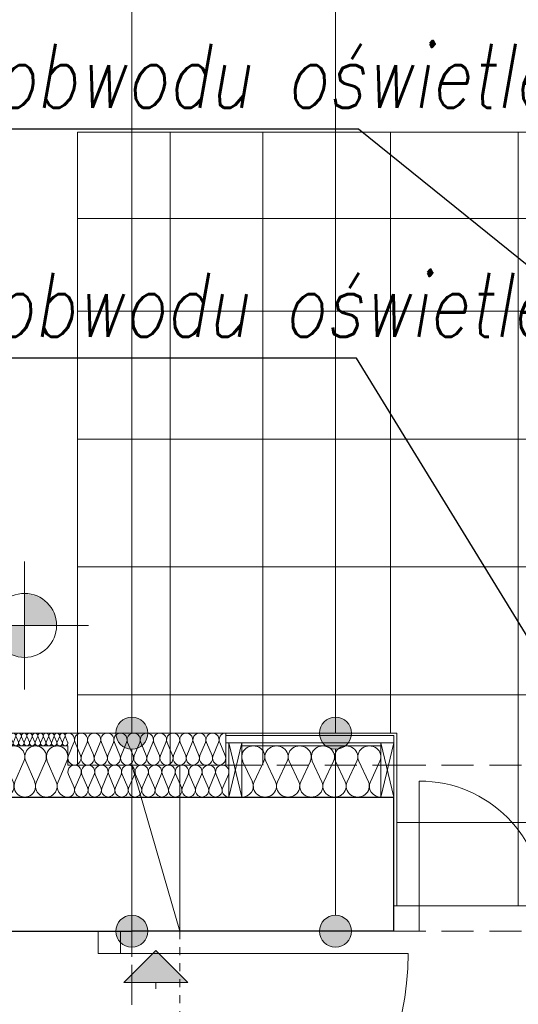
# Model space of a CAD drawing. Extents: x -558982 to 5119495, y -5290134 to 121759.
# Tile 243 of 256: x -429099 to -427538, y -7069 to -3988. Entities that reach past the tile are written whole.
import ezdxf
from ezdxf import colors
from ezdxf.entities.mleader import LeaderData, LeaderLine
from ezdxf.math import Vec2, Vec3

# ---------------------------------------------------------------- set-up
doc = ezdxf.new("R2010")
doc.units = 0
doc.header["$MEASUREMENT"] = 0
doc.linetypes.add('Hidden Line', pattern=[50, 25, -25])
doc.linetypes.add('Krawędzie ukryte', pattern=[150, 100, -50])
for name, color, linetype, lineweight in [('$ IE_OPISY', 7, 'Continuous', 25), ('Arch drzwi_Nr_Pióra__10', 252, 'Continuous', 18), ('Arch ocieplenie_Nr_Pióra__44', 252, 'Continuous', 13), ('Arch ocieplenie_Nr_Pióra__9', 252, 'Continuous', 13), ('Arch opisy_Nr_Pióra__21', 252, 'Continuous', 9), ('Arch wykończenie_Nr_Pióra__3', 252, 'Continuous', 18), ('Arch wykończenie_Nr_Pióra__81', 252, 'Continuous', 9), ('Arch wykończenie_Nr_Pióra__9', 252, 'Continuous', 13), ('Inwent Izolacje_Nr_Pióra__2', 252, 'Continuous', 13), ('INWENT RZĘDNE_Nr_Pióra__21', 252, 'Continuous', 9), ('INWENT. OKNA_Nr_Pióra__5', 252, 'Continuous', 13), ('INWENT.ŚCIANY_Nr_Pióra__1', 252, 'Continuous', 25), ('INWENT.ŚCIANY_Nr_Pióra__2', 252, 'Continuous', 13), ('INWENT.ŚCIANY_Nr_Pióra__21', 252, 'Continuous', 9), ('Istniejące kominy_Nr_Pióra__21', 252, 'Continuous', 9), ('Istniejące schody_Nr_Pióra__5', 252, 'Continuous', 13), ('Istniejące stropy_Nr_Pióra__5', 252, 'Continuous', 13)]:
    doc.layers.add(name, color=color, linetype=linetype, lineweight=lineweight)
for name, color, linetype in [('Arch ocieplenie', 252, 'Continuous'), ('Arch opisy', 252, 'Continuous'), ('Inwent Izolacje', 252, 'Continuous'), ('INWENT RZĘDNE', 252, 'Continuous'), ('Istniejące kominy', 252, 'Continuous')]:
    doc.layers.add(name, color=color, linetype=linetype)
doc.styles.add('GENERATED_STYLE_2', font='ARIALN.TTF')
doc.styles.add('ROMANS', font='romans.shx', dxfattribs={"width": 0.85})

# ---------------------------------------------------------------- blocks, each defined once
blk = doc.blocks.new('Izolacja cieplna 14_21', base_point=(-419904.9, 37292.6))
at = {"layer": 'Arch ocieplenie_Nr_Pióra__9', "linetype": 'Continuous'}
for p, q in [((-420977.1, 37280.7), (-420984.2, 37264.5)), ((-420968.5, 37264.5), (-420975.7, 37280.7)), ((-420960, 37280.7), (-420967.1, 37264.5)), ((-420951.4, 37264.5), (-420958.5, 37280.7)), ((-420942.8, 37280.7), (-420949.9, 37264.5)), ((-420934.2, 37264.5), (-420941.4, 37280.7)), ((-420925.7, 37280.7), (-420932.8, 37264.5)), ((-420917.1, 37264.5), (-420924.2, 37280.7)), ((-420908.5, 37280.7), (-420915.7, 37264.5)), ((-420900, 37264.5), (-420907.1, 37280.7)), ((-420891.4, 37280.7), (-420898.5, 37264.5)), ((-420882.8, 37264.5), (-420889.9, 37280.7)), ((-420874.2, 37280.7), (-420881.4, 37264.5)), ((-420865.7, 37264.5), (-420872.8, 37280.7)), ((-420857.1, 37280.7), (-420864.2, 37264.5)), ((-420848.5, 37264.5), (-420855.7, 37280.7)), ((-420840, 37280.7), (-420847.1, 37264.5)), ((-420831.4, 37264.5), (-420838.5, 37280.7)), ((-420822.8, 37280.7), (-420829.9, 37264.5)), ((-420814.2, 37264.5), (-420821.4, 37280.7)), ((-420805.7, 37280.7), (-420812.8, 37264.5)), ((-420797.1, 37264.5), (-420804.2, 37280.7)), ((-420788.5, 37280.7), (-420795.7, 37264.5)), ((-420780, 37264.5), (-420787.1, 37280.7)), ((-420771.4, 37280.7), (-420778.5, 37264.5)), ((-420762.8, 37264.5), (-420769.9, 37280.7)), ((-420754.2, 37280.7), (-420761.4, 37264.5)), ((-420745.7, 37264.5), (-420752.8, 37280.7)), ((-420737.1, 37280.7), (-420744.2, 37264.5)), ((-420728.5, 37264.5), (-420735.7, 37280.7)), ((-420720, 37280.7), (-420727.1, 37264.5)), ((-420711.4, 37264.5), (-420718.5, 37280.7)), ((-420702.8, 37280.7), (-420709.9, 37264.5)), ((-420694.2, 37264.5), (-420701.4, 37280.7)), ((-420685.7, 37280.7), (-420692.8, 37264.5)), ((-420677.1, 37264.5), (-420684.2, 37280.7)), ((-420668.5, 37280.7), (-420675.7, 37264.5)), ((-420660, 37264.5), (-420667.1, 37280.7)), ((-420651.4, 37280.7), (-420658.5, 37264.5)), ((-420642.8, 37264.5), (-420649.9, 37280.7)), ((-420634.2, 37280.7), (-420641.4, 37264.5)), ((-420625.7, 37264.5), (-420632.8, 37280.7)), ((-420617.1, 37280.7), (-420624.2, 37264.5)), ((-420608.5, 37264.5), (-420615.7, 37280.7)), ((-420600, 37280.7), (-420607.1, 37264.5)), ((-420591.4, 37264.5), (-420598.5, 37280.7)), ((-420582.8, 37280.7), (-420589.9, 37264.5)), ((-420574.2, 37264.5), (-420581.4, 37280.7)), ((-420565.7, 37280.7), (-420572.8, 37264.5)), ((-420557.1, 37264.5), (-420564.2, 37280.7)), ((-420548.5, 37280.7), (-420555.7, 37264.5)), ((-420540, 37264.5), (-420547.1, 37280.7)), ((-420531.4, 37280.7), (-420538.5, 37264.5)), ((-420522.8, 37264.5), (-420529.9, 37280.7)), ((-420514.2, 37280.7), (-420521.4, 37264.5)), ((-420505.7, 37264.5), (-420512.8, 37280.7)), ((-420497.1, 37280.7), (-420504.2, 37264.5)), ((-420488.5, 37264.5), (-420495.7, 37280.7)), ((-420480, 37280.7), (-420487.1, 37264.5)), ((-420471.4, 37264.5), (-420478.5, 37280.7)), ((-420462.8, 37280.7), (-420469.9, 37264.5)), ((-420454.2, 37264.5), (-420461.4, 37280.7)), ((-420445.7, 37280.7), (-420452.8, 37264.5)), ((-420437.1, 37264.5), (-420444.2, 37280.7)), ((-420428.5, 37280.7), (-420435.7, 37264.5)), ((-420420, 37264.5), (-420427.1, 37280.7)), ((-420411.4, 37280.7), (-420418.5, 37264.5)), ((-420402.8, 37264.5), (-420409.9, 37280.7)), ((-420394.2, 37280.7), (-420401.4, 37264.5)), ((-420385.7, 37264.5), (-420392.8, 37280.7)), ((-420377.1, 37280.7), (-420384.2, 37264.5)), ((-420368.5, 37264.5), (-420375.7, 37280.7)), ((-420360, 37280.7), (-420367.1, 37264.5)), ((-420351.4, 37264.5), (-420358.5, 37280.7)), ((-420342.8, 37280.7), (-420349.9, 37264.5)), ((-420334.2, 37264.5), (-420341.4, 37280.7)), ((-420325.7, 37280.7), (-420332.8, 37264.5)), ((-420317.1, 37264.5), (-420324.2, 37280.7)), ((-420308.5, 37280.7), (-420315.7, 37264.5)), ((-420300, 37264.5), (-420307.1, 37280.7)), ((-420291.4, 37280.7), (-420298.5, 37264.5)), ((-420282.8, 37264.5), (-420289.9, 37280.7)), ((-420274.2, 37280.7), (-420281.4, 37264.5)), ((-420265.7, 37264.5), (-420272.8, 37280.7)), ((-420257.1, 37280.7), (-420264.2, 37264.5)), ((-420248.5, 37264.5), (-420255.7, 37280.7)), ((-420240, 37280.7), (-420247.1, 37264.5)), ((-420231.4, 37264.5), (-420238.5, 37280.7)), ((-420222.8, 37280.7), (-420229.9, 37264.5)), ((-420214.2, 37264.5), (-420221.4, 37280.7)), ((-420205.7, 37280.7), (-420212.8, 37264.5)), ((-420197.1, 37264.5), (-420204.2, 37280.7)), ((-420188.5, 37280.7), (-420195.7, 37264.5)), ((-420180, 37264.5), (-420187.1, 37280.7)), ((-420171.4, 37280.7), (-420178.5, 37264.5)), ((-420162.8, 37264.5), (-420169.9, 37280.7)), ((-420154.2, 37280.7), (-420161.4, 37264.5)), ((-420145.7, 37264.5), (-420152.8, 37280.7)), ((-420137.1, 37280.7), (-420144.2, 37264.5)), ((-420128.5, 37264.5), (-420135.7, 37280.7)), ((-420120, 37280.7), (-420127.1, 37264.5)), ((-420111.4, 37264.5), (-420118.5, 37280.7)), ((-420102.8, 37280.7), (-420109.9, 37264.5)), ((-420094.2, 37264.5), (-420101.4, 37280.7)), ((-420085.7, 37280.7), (-420092.8, 37264.5)), ((-420077.1, 37264.5), (-420084.2, 37280.7)), ((-420068.5, 37280.7), (-420075.7, 37264.5)), ((-420060, 37264.5), (-420067.1, 37280.7)), ((-420051.4, 37280.7), (-420058.5, 37264.5)), ((-420042.8, 37264.5), (-420049.9, 37280.7)), ((-420034.2, 37280.7), (-420041.4, 37264.5)), ((-420025.7, 37264.5), (-420032.8, 37280.7)), ((-420017.1, 37280.7), (-420024.2, 37264.5)), ((-420008.5, 37264.5), (-420015.7, 37280.7)), ((-420000, 37280.7), (-420007.1, 37264.5)), ((-419991.4, 37264.5), (-419998.5, 37280.7)), ((-419982.8, 37280.7), (-419989.9, 37264.5)), ((-419974.2, 37264.5), (-419981.4, 37280.7)), ((-419965.7, 37280.7), (-419972.8, 37264.5)), ((-419957.1, 37264.5), (-419964.2, 37280.7)), ((-419948.5, 37280.7), (-419955.7, 37264.5)), ((-419940, 37264.5), (-419947.1, 37280.7)), ((-419931.4, 37280.7), (-419938.5, 37264.5)), ((-419922.8, 37264.5), (-419929.9, 37280.7)), ((-419914.2, 37280.7), (-419921.4, 37264.5)), ((-419905.7, 37264.5), (-419912.8, 37280.7))]:
    blk.add_line(p, q, dxfattribs=at)
for centre, start_param, end_param in [((-420984.9, 37284.1), 2.7288, 4.712389), ((-420967.8, 37284.1), 2.7288, 6.695979), ((-420950.7, 37284.1), 2.7288, 6.695979), ((-420933.5, 37284.1), 2.7288, 6.695979), ((-420916.4, 37284.1), 2.7288, 6.695979), ((-420899.2, 37284.1), 2.7288, 6.695979), ((-420882.1, 37284.1), 2.7288, 6.695979), ((-420864.9, 37284.1), 2.7288, 6.695979), ((-420847.8, 37284.1), 2.7288, 6.695979), ((-420830.7, 37284.1), 2.7288, 6.695979), ((-420813.5, 37284.1), 2.7288, 6.695979), ((-420796.4, 37284.1), 2.7288, 6.695979), ((-420779.2, 37284.1), 2.7288, 6.695979), ((-420762.1, 37284.1), 2.7288, 6.695979), ((-420744.9, 37284.1), 2.7288, 6.695979), ((-420727.8, 37284.1), 2.7288, 6.695979), ((-420710.7, 37284.1), 2.7288, 6.695979), ((-420693.5, 37284.1), 2.7288, 6.695979), ((-420676.4, 37284.1), 2.7288, 6.695979), ((-420659.2, 37284.1), 2.7288, 6.695979), ((-420642.1, 37284.1), 2.7288, 6.695979), ((-420624.9, 37284.1), 2.7288, 6.695979), ((-420607.8, 37284.1), 2.7288, 6.695979), ((-420590.7, 37284.1), 2.7288, 6.695979), ((-420573.5, 37284.1), 2.7288, 6.695979), ((-420556.4, 37284.1), 2.7288, 6.695979), ((-420539.2, 37284.1), 2.7288, 6.695979), ((-420522.1, 37284.1), 2.7288, 6.695979), ((-420504.9, 37284.1), 2.7288, 6.695979), ((-420487.8, 37284.1), 2.7288, 6.695979), ((-420470.7, 37284.1), 2.7288, 6.695979), ((-420453.5, 37284.1), 2.7288, 6.695979), ((-420436.4, 37284.1), 2.7288, 6.695979), ((-420419.2, 37284.1), 2.7288, 6.695979), ((-420402.1, 37284.1), 2.7288, 6.695979), ((-420384.9, 37284.1), 2.7288, 6.695979), ((-420367.8, 37284.1), 2.7288, 6.695979), ((-420350.7, 37284.1), 2.7288, 6.695979), ((-420333.5, 37284.1), 2.7288, 6.695979), ((-420316.4, 37284.1), 2.7288, 6.695979), ((-420299.2, 37284.1), 2.7288, 6.695979), ((-420282.1, 37284.1), 2.7288, 6.695979), ((-420264.9, 37284.1), 2.7288, 6.695979), ((-420247.8, 37284.1), 2.7288, 6.695979), ((-420230.7, 37284.1), 2.7288, 6.695979), ((-420213.5, 37284.1), 2.7288, 6.695979), ((-420196.4, 37284.1), 2.7288, 6.695979), ((-420179.2, 37284.1), 2.7288, 6.695979), ((-420162.1, 37284.1), 2.7288, 6.695979), ((-420144.9, 37284.1), 2.7288, 6.695979), ((-420127.8, 37284.1), 2.7288, 6.695979), ((-420110.7, 37284.1), 2.7288, 6.695979), ((-420093.5, 37284.1), 2.7288, 6.695979), ((-420076.4, 37284.1), 2.7288, 6.695979), ((-420059.2, 37284.1), 2.7288, 6.695979), ((-420042.1, 37284.1), 2.7288, 6.695979), ((-420024.9, 37284.1), 2.7288, 6.695979), ((-420007.8, 37284.1), 2.7288, 6.695979), ((-419990.7, 37284.1), 2.7288, 6.695979), ((-419973.5, 37284.1), 2.7288, 6.695979), ((-419956.4, 37284.1), 2.7288, 6.695979), ((-419939.2, 37284.1), 2.7288, 6.695979), ((-419922.1, 37284.1), 2.7288, 6.695979), ((-419904.9, 37284.1), 4.712389, 6.695979), ((-420976.4, 37261.1), 5.870392, 9.837571), ((-420959.2, 37261.1), 5.870392, 9.837571), ((-420942.1, 37261.1), 5.870392, 9.837571), ((-420924.9, 37261.1), 5.870392, 9.837571), ((-420907.8, 37261.1), 5.870392, 9.837571), ((-420890.7, 37261.1), 5.870392, 9.837571), ((-420873.5, 37261.1), 5.870392, 9.837571), ((-420856.4, 37261.1), 5.870392, 9.837571), ((-420839.2, 37261.1), 5.870392, 9.837571), ((-420822.1, 37261.1), 5.870392, 9.837571), ((-420804.9, 37261.1), 5.870392, 9.837571), ((-420787.8, 37261.1), 5.870392, 9.837571), ((-420770.7, 37261.1), 5.870392, 9.837571), ((-420753.5, 37261.1), 5.870392, 9.837571), ((-420736.4, 37261.1), 5.870392, 9.837571), ((-420719.2, 37261.1), 5.870392, 9.837571), ((-420702.1, 37261.1), 5.870392, 9.837571), ((-420684.9, 37261.1), 5.870392, 9.837571), ((-420667.8, 37261.1), 5.870392, 9.837571), ((-420650.7, 37261.1), 5.870392, 9.837571), ((-420633.5, 37261.1), 5.870392, 9.837571), ((-420616.4, 37261.1), 5.870392, 9.837571), ((-420599.2, 37261.1), 5.870392, 9.837571), ((-420582.1, 37261.1), 5.870392, 9.837571), ((-420564.9, 37261.1), 5.870392, 9.837571), ((-420547.8, 37261.1), 5.870392, 9.837571), ((-420530.7, 37261.1), 5.870392, 9.837571), ((-420513.5, 37261.1), 5.870392, 9.837571), ((-420496.4, 37261.1), 5.870392, 9.837571), ((-420479.2, 37261.1), 5.870392, 9.837571), ((-420462.1, 37261.1), 5.870392, 9.837571), ((-420444.9, 37261.1), 5.870392, 9.837571), ((-420427.8, 37261.1), 5.870392, 9.837571), ((-420410.7, 37261.1), 5.870392, 9.837571), ((-420393.5, 37261.1), 5.870392, 9.837571), ((-420376.4, 37261.1), 5.870392, 9.837571), ((-420359.2, 37261.1), 5.870392, 9.837571), ((-420342.1, 37261.1), 5.870392, 9.837571), ((-420324.9, 37261.1), 5.870392, 9.837571), ((-420307.8, 37261.1), 5.870392, 9.837571), ((-420290.7, 37261.1), 5.870392, 9.837571), ((-420273.5, 37261.1), 5.870392, 9.837571), ((-420256.4, 37261.1), 5.870392, 9.837571), ((-420239.2, 37261.1), 5.870392, 9.837571), ((-420222.1, 37261.1), 5.870392, 9.837571), ((-420204.9, 37261.1), 5.870392, 9.837571), ((-420187.8, 37261.1), 5.870392, 9.837571), ((-420170.7, 37261.1), 5.870392, 9.837571), ((-420153.5, 37261.1), 5.870392, 9.837571), ((-420136.4, 37261.1), 5.870392, 9.837571), ((-420119.2, 37261.1), 5.870392, 9.837571), ((-420102.1, 37261.1), 5.870392, 9.837571), ((-420084.9, 37261.1), 5.870392, 9.837571), ((-420067.8, 37261.1), 5.870392, 9.837571), ((-420050.7, 37261.1), 5.870392, 9.837571), ((-420033.5, 37261.1), 5.870392, 9.837571), ((-420016.4, 37261.1), 5.870392, 9.837571), ((-419999.2, 37261.1), 5.870392, 9.837571), ((-419982.1, 37261.1), 5.870392, 9.837571), ((-419964.9, 37261.1), 5.870392, 9.837571), ((-419947.8, 37261.1), 5.870392, 9.837571), ((-419930.7, 37261.1), 5.870392, 9.837571), ((-419913.5, 37261.1), 5.870392, 9.837571)]:
    blk.add_ellipse(centre, major_axis=(-8.57, 0), ratio=0.992498, start_param=start_param, end_param=end_param, dxfattribs=at)
blk = doc.blocks.new('Izolacja cieplna 14_29', base_point=(-419410.9, 37292.6))
at = {"layer": 'Arch ocieplenie_Nr_Pióra__9', "linetype": 'Continuous'}
for p, q in [((-419886.1, 37262.8), (-419903.2, 37222.4)), ((-419865.5, 37222.4), (-419882.6, 37262.8)), ((-419844.9, 37262.8), (-419862, 37222.4)), ((-419824.3, 37222.4), (-419841.5, 37262.8)), ((-419803.8, 37262.8), (-419820.9, 37222.4)), ((-419783.2, 37222.4), (-419800.3, 37262.8)), ((-419762.6, 37262.8), (-419779.7, 37222.4)), ((-419742, 37222.4), (-419759.1, 37262.8)), ((-419721.4, 37262.8), (-419738.5, 37222.4)), ((-419700.8, 37222.4), (-419718, 37262.8)), ((-419680.2, 37262.8), (-419697.4, 37222.4)), ((-419659.7, 37222.4), (-419676.8, 37262.8)), ((-419639.1, 37262.8), (-419656.2, 37222.4)), ((-419618.5, 37222.4), (-419635.6, 37262.8)), ((-419597.9, 37262.8), (-419615, 37222.4)), ((-419577.3, 37222.4), (-419594.5, 37262.8)), ((-419556.7, 37262.8), (-419573.9, 37222.4)), ((-419536.2, 37222.4), (-419553.3, 37262.8)), ((-419515.6, 37262.8), (-419532.7, 37222.4)), ((-419495, 37222.4), (-419512.1, 37262.8)), ((-419474.4, 37262.8), (-419491.5, 37222.4)), ((-419453.8, 37222.4), (-419471, 37262.8)), ((-419433.2, 37262.8), (-419450.4, 37222.4)), ((-419412.7, 37222.4), (-419429.8, 37262.8))]:
    blk.add_line(p, q, dxfattribs=at)
for centre, start_param, end_param in [((-419904.9, 37271.3), 1.158004, 3.141593), ((-419863.8, 37271.3), 1.158004, 5.125183), ((-419822.6, 37271.3), 1.158004, 5.125183), ((-419781.4, 37271.3), 1.158004, 5.125183), ((-419740.3, 37271.3), 1.158004, 5.125183), ((-419699.1, 37271.3), 1.158004, 5.125183), ((-419657.9, 37271.3), 1.158004, 5.125183), ((-419616.8, 37271.3), 1.158004, 5.125183), ((-419575.6, 37271.3), 1.158004, 5.125183), ((-419534.4, 37271.3), 1.158004, 5.125183), ((-419493.3, 37271.3), 1.158004, 5.125183), ((-419452.1, 37271.3), 1.158004, 5.125183), ((-419410.9, 37271.3), 3.141593, 5.125182), ((-419884.4, 37213.9), 4.299595, 8.266775), ((-419843.2, 37213.9), 4.299595, 8.266775), ((-419802, 37213.9), 4.299595, 8.266775), ((-419760.9, 37213.9), 4.299595, 8.266775), ((-419719.7, 37213.9), 4.299595, 8.266775), ((-419678.5, 37213.9), 4.299595, 8.266775), ((-419637.4, 37213.9), 4.299595, 8.266775), ((-419596.2, 37213.9), 4.299595, 8.266775), ((-419555, 37213.9), 4.299595, 8.266775), ((-419513.8, 37213.9), 4.299595, 8.266775), ((-419472.7, 37213.9), 4.299595, 8.266775), ((-419431.5, 37213.9), 4.299595, 8.266775)]:
    blk.add_ellipse(centre, major_axis=(0, -21.3), ratio=0.967855, start_param=start_param, end_param=end_param, dxfattribs=at)
blk = doc.blocks.new('Izolacja cieplna 14_30', base_point=(-419360.9, 37092.6))
at = {"layer": 'Arch ocieplenie_Nr_Pióra__44', "linetype": 'Continuous'}
for p, q in [((-419357.9, 37204.9), (-419327.6, 37140.3)), ((-419321.5, 37140.3), (-419291.3, 37204.9)), ((-419285.2, 37204.9), (-419255, 37140.3)), ((-419248.9, 37140.3), (-419218.7, 37204.9)), ((-419212.5, 37204.9), (-419182.3, 37140.3)), ((-419176.2, 37140.3), (-419146, 37204.9)), ((-419139.9, 37204.9), (-419109.7, 37140.3)), ((-419103.6, 37140.3), (-419073.3, 37204.9)), ((-419067.2, 37204.9), (-419037, 37140.3)), ((-419030.9, 37140.3), (-419000.7, 37204.9)), ((-418994.6, 37204.9), (-418964.3, 37140.3)), ((-418958.2, 37140.3), (-418928, 37204.9))]:
    blk.add_line(p, q, dxfattribs=at)
for centre, start_param, end_param in [((-419324.6, 37218.6), 5.870392, 9.837571), ((-419251.9, 37218.6), 5.870392, 9.837571), ((-419179.3, 37218.6), 5.870392, 9.837571), ((-419106.6, 37218.6), 5.870392, 9.837571), ((-419033.9, 37218.6), 5.870392, 9.837571), ((-418961.3, 37218.6), 5.870392, 9.837571), ((-419360.9, 37126.6), 4.712389, 6.695979), ((-419288.3, 37126.6), 2.7288, 6.695979), ((-419215.6, 37126.6), 2.7288, 6.695979), ((-419142.9, 37126.6), 2.7288, 6.695979), ((-419070.3, 37126.6), 2.7288, 6.695979), ((-418997.6, 37126.6), 2.7288, 6.695979), ((-418924.9, 37126.6), 2.7288, 4.712389)]:
    blk.add_ellipse(centre, major_axis=(36.3, 0), ratio=0.936614, start_param=start_param, end_param=end_param, dxfattribs=at)
blk = doc.blocks.new('Izolacja cieplna 14_272', base_point=(-420984.9, 37092.6))
at = {"layer": 'Inwent Izolacje_Nr_Pióra__2', "linetype": 'Continuous'}
for p, q in [((-420982.1, 37204.9), (-420954, 37140.3)), ((-420948.4, 37140.3), (-420920.3, 37204.9)), ((-420914.6, 37204.9), (-420886.5, 37140.3)), ((-420880.9, 37140.3), (-420852.8, 37204.9)), ((-420847.1, 37204.9), (-420819, 37140.3)), ((-420813.4, 37140.3), (-420785.3, 37204.9)), ((-420779.6, 37204.9), (-420751.5, 37140.3)), ((-420745.9, 37140.3), (-420717.8, 37204.9)), ((-420712.1, 37204.9), (-420684, 37140.3)), ((-420678.4, 37140.3), (-420650.3, 37204.9)), ((-420644.6, 37204.9), (-420616.5, 37140.3)), ((-420610.9, 37140.3), (-420582.8, 37204.9)), ((-420577.1, 37204.9), (-420549, 37140.3)), ((-420543.4, 37140.3), (-420515.3, 37204.9)), ((-420509.6, 37204.9), (-420481.5, 37140.3)), ((-420475.9, 37140.3), (-420447.8, 37204.9)), ((-420442.1, 37204.9), (-420414, 37140.3)), ((-420408.4, 37140.3), (-420380.3, 37204.9)), ((-420374.6, 37204.9), (-420346.5, 37140.3)), ((-420340.9, 37140.3), (-420312.8, 37204.9)), ((-420307.1, 37204.9), (-420279, 37140.3)), ((-420273.4, 37140.3), (-420245.3, 37204.9)), ((-420239.6, 37204.9), (-420211.5, 37140.3)), ((-420205.9, 37140.3), (-420177.8, 37204.9)), ((-420172.1, 37204.9), (-420144, 37140.3)), ((-420138.4, 37140.3), (-420110.3, 37204.9)), ((-420104.6, 37204.9), (-420076.5, 37140.3)), ((-420070.9, 37140.3), (-420042.8, 37204.9)), ((-420037.1, 37204.9), (-420009, 37140.3)), ((-420003.4, 37140.3), (-419975.3, 37204.9)), ((-419969.6, 37204.9), (-419941.5, 37140.3)), ((-419935.9, 37140.3), (-419907.8, 37204.9))]:
    blk.add_line(p, q, dxfattribs=at)
for centre, start_param, end_param in [((-420951.2, 37218.6), 4.299595, 8.266775), ((-420883.7, 37218.6), 4.299595, 8.266775), ((-420816.2, 37218.6), 4.299595, 8.266775), ((-420748.7, 37218.6), 4.299595, 8.266775), ((-420681.2, 37218.6), 4.299595, 8.266775), ((-420613.7, 37218.6), 4.299595, 8.266775), ((-420546.2, 37218.6), 4.299595, 8.266775), ((-420478.7, 37218.6), 4.299595, 8.266775), ((-420411.2, 37218.6), 4.299595, 8.266775), ((-420343.7, 37218.6), 4.299595, 8.266775), ((-420276.2, 37218.6), 4.299595, 8.266775), ((-420208.7, 37218.6), 4.299595, 8.266775), ((-420141.2, 37218.6), 4.299595, 8.266775), ((-420073.7, 37218.6), 4.299595, 8.266775), ((-420006.2, 37218.6), 4.299595, 8.266775), ((-419938.7, 37218.6), 4.299595, 8.266775), ((-420984.9, 37126.6), 3.141593, 5.125182), ((-420917.4, 37126.6), 1.158004, 5.125183), ((-420849.9, 37126.6), 1.158004, 5.125183), ((-420782.4, 37126.6), 1.158004, 5.125183), ((-420714.9, 37126.6), 1.158004, 5.125183), ((-420647.4, 37126.6), 1.158004, 5.125183), ((-420579.9, 37126.6), 1.158004, 5.125183), ((-420512.4, 37126.6), 1.158004, 5.125183), ((-420444.9, 37126.6), 1.158004, 5.125183), ((-420377.4, 37126.6), 1.158004, 5.125183), ((-420309.9, 37126.6), 1.158004, 5.125183), ((-420242.4, 37126.6), 1.158004, 5.125183), ((-420174.9, 37126.6), 1.158004, 5.125183), ((-420107.4, 37126.6), 1.158004, 5.125183), ((-420039.9, 37126.6), 1.158004, 5.125183), ((-419972.4, 37126.6), 1.158004, 5.125183), ((-419904.9, 37126.6), 1.158004, 3.141593)]:
    blk.add_ellipse(centre, major_axis=(0, 34), ratio=0.991816, start_param=start_param, end_param=end_param, dxfattribs=at)
blk = doc.blocks.new('Izolacja cieplna 14_281', base_point=(-419904.9, 37092.6))
at = {"layer": 'Inwent Izolacje_Nr_Pióra__2', "linetype": 'Continuous'}
for p, q in [((-419903.2, 37162.8), (-419885.7, 37122.4)), ((-419882.2, 37122.4), (-419864.7, 37162.8)), ((-419861.2, 37162.8), (-419843.7, 37122.4)), ((-419840.2, 37122.4), (-419822.7, 37162.8)), ((-419819.2, 37162.8), (-419801.7, 37122.4)), ((-419798.2, 37122.4), (-419780.7, 37162.8)), ((-419777.2, 37162.8), (-419759.7, 37122.4)), ((-419756.2, 37122.4), (-419738.7, 37162.8)), ((-419735.2, 37162.8), (-419717.7, 37122.4)), ((-419714.2, 37122.4), (-419696.7, 37162.8)), ((-419693.2, 37162.8), (-419675.7, 37122.4)), ((-419672.2, 37122.4), (-419654.7, 37162.8)), ((-419651.2, 37162.8), (-419633.7, 37122.4)), ((-419630.2, 37122.4), (-419612.7, 37162.8)), ((-419609.2, 37162.8), (-419591.7, 37122.4)), ((-419588.2, 37122.4), (-419570.7, 37162.8)), ((-419567.2, 37162.8), (-419549.7, 37122.4)), ((-419546.2, 37122.4), (-419528.7, 37162.8)), ((-419525.2, 37162.8), (-419507.7, 37122.4)), ((-419504.2, 37122.4), (-419486.7, 37162.8)), ((-419483.2, 37162.8), (-419465.7, 37122.4)), ((-419462.2, 37122.4), (-419444.7, 37162.8)), ((-419441.2, 37162.8), (-419423.7, 37122.4)), ((-419420.2, 37122.4), (-419402.7, 37162.8))]:
    blk.add_line(p, q, dxfattribs=at)
for centre, start_param, end_param in [((-419883.9, 37171.3), 4.299595, 8.266775), ((-419841.9, 37171.3), 4.299595, 8.266775), ((-419799.9, 37171.3), 4.299595, 8.266775), ((-419757.9, 37171.3), 4.299595, 8.266775), ((-419715.9, 37171.3), 4.299595, 8.266775), ((-419673.9, 37171.3), 4.299595, 8.266775), ((-419631.9, 37171.3), 4.299595, 8.266775), ((-419589.9, 37171.3), 4.299595, 8.266775), ((-419547.9, 37171.3), 4.299595, 8.266775), ((-419505.9, 37171.3), 4.299595, 8.266775), ((-419463.9, 37171.3), 4.299595, 8.266775), ((-419421.9, 37171.3), 4.299595, 8.266775), ((-419904.9, 37113.9), 3.141593, 5.125182), ((-419862.9, 37113.9), 1.158004, 5.125183), ((-419820.9, 37113.9), 1.158004, 5.125183), ((-419778.9, 37113.9), 1.158004, 5.125183), ((-419736.9, 37113.9), 1.158004, 5.125183), ((-419694.9, 37113.9), 1.158004, 5.125183), ((-419652.9, 37113.9), 1.158004, 5.125183), ((-419610.9, 37113.9), 1.158004, 5.125183), ((-419568.9, 37113.9), 1.158004, 5.125183), ((-419526.9, 37113.9), 1.158004, 5.125183), ((-419484.9, 37113.9), 1.158004, 5.125183), ((-419442.9, 37113.9), 1.158004, 5.125183), ((-419400.9, 37113.9), 1.158004, 3.141593)]:
    blk.add_ellipse(centre, major_axis=(0, 21.3), ratio=0.987446, start_param=start_param, end_param=end_param, dxfattribs=at)
blk = doc.blocks.new('Linia_4', base_point=(-419629.9, 36612.6))
at = {"layer": 'Istniejące kominy_Nr_Pióra__21', "linetype": 'Continuous'}
blk.add_hatch(color=256, dxfattribs=at).paths.add_polyline_path([(-419629.9, 36612.6), (-419529.9, 36512.6), (-419729.9, 36512.6)], flags=0)
for p, q in [((-419629.9, 36612.6), (-419729.9, 36512.6)), ((-419629.9, 36612.6), (-419529.9, 36512.6)), ((-419529.9, 36512.6), (-419729.9, 36512.6)), ((-419629.9, 36512.6), (-419629.9, 36492.6))]:
    blk.add_line(p, q, dxfattribs=at)
blk = doc.blocks.new('Koty wysokościowe_6', base_point=(-420040.4, 37629.4))
at = {"layer": 'INWENT RZĘDNE_Nr_Pióra__21', "linetype": 'Continuous'}
for points in [[(-420040.4, 37629.4), (-419940.4, 37629.4), (-419948, 37667.7), (-419969.7, 37700.1), (-420002.2, 37721.8), (-420040.4, 37729.4)], [(-420040.4, 37629.4), (-420140.4, 37629.4), (-420132.8, 37591.2), (-420111.1, 37558.7), (-420078.7, 37537), (-420040.4, 37529.4)]]:
    blk.add_hatch(color=256, dxfattribs=at).paths.add_polyline_path(points, flags=0)
for p, q in [((-420040.4, 37429.4), (-420040.4, 37829.4)), ((-420240.4, 37629.4), (-419840.4, 37629.4))]:
    blk.add_line(p, q, dxfattribs=at)
blk.add_circle((-420040.4, 37629.4), 100, dxfattribs=at)
at = {"layer": 'INWENT RZĘDNE_Nr_Pióra__21', "insert": (-420541.9, 37829.4), "char_height": 160, "attachment_point": 7, "style": 'GENERATED_STYLE_2'}
blk.add_mtext('{-0,57}', dxfattribs=at)
blk = doc.blocks.new('Linia_56', base_point=(-419067.4, 36672.6))
at = {"layer": 'Arch opisy_Nr_Pióra__21', "linetype": 'Continuous'}
for points in [[(-419017.4, 37292.6), (-419021.2, 37311.7), (-419032.1, 37328), (-419048.3, 37338.8), (-419067.4, 37342.6), (-419086.6, 37338.8), (-419102.8, 37328), (-419113.6, 37311.7), (-419117.4, 37292.6), (-419113.6, 37273.5), (-419102.8, 37257.3), (-419086.6, 37246.4), (-419067.4, 37242.6), (-419048.3, 37246.4), (-419032.1, 37257.3), (-419021.2, 37273.5)], [(-419017.4, 36672.6), (-419021.2, 36691.7), (-419032.1, 36708), (-419048.3, 36718.8), (-419067.4, 36722.6), (-419086.6, 36718.8), (-419102.8, 36708), (-419113.6, 36691.7), (-419117.4, 36672.6), (-419113.6, 36653.5), (-419102.8, 36637.3), (-419086.6, 36626.4), (-419067.4, 36622.6), (-419048.3, 36626.4), (-419032.1, 36637.3), (-419021.2, 36653.5)]]:
    blk.add_hatch(color=256, dxfattribs=at).paths.add_polyline_path(points, flags=0)
blk.add_line((-419067.4, 36722.6), (-419067.4, 37242.6), dxfattribs=at)
for centre in [(-419067.4, 37292.6), (-419067.4, 36672.6)]:
    blk.add_circle(centre, 50, dxfattribs=at)
blk = doc.blocks.new('Linia_57', base_point=(-419067.4, 37292.6))
at = {"layer": 'Arch opisy_Nr_Pióra__21', "linetype": 'Continuous'}
blk.add_line((-419067.4, 37292.6), (-419067.4, 39802.4), dxfattribs=at)
blk = doc.blocks.new('Linia_66', base_point=(-419704.9, 36672.6))
at = {"layer": 'Arch opisy_Nr_Pióra__21', "linetype": 'Continuous'}
for points in [[(-419654.9, 37292.6), (-419658.8, 37311.7), (-419669.6, 37328), (-419685.8, 37338.8), (-419704.9, 37342.6), (-419724.1, 37338.8), (-419740.3, 37328), (-419751.1, 37311.7), (-419754.9, 37292.6), (-419751.1, 37273.5), (-419740.3, 37257.3), (-419724.1, 37246.4), (-419704.9, 37242.6), (-419685.8, 37246.4), (-419669.6, 37257.3), (-419658.8, 37273.5)], [(-419654.9, 36672.6), (-419658.8, 36691.7), (-419669.6, 36708), (-419685.8, 36718.8), (-419704.9, 36722.6), (-419724.1, 36718.8), (-419740.3, 36708), (-419751.1, 36691.7), (-419754.9, 36672.6), (-419751.1, 36653.5), (-419740.3, 36637.3), (-419724.1, 36626.4), (-419704.9, 36622.6), (-419685.8, 36626.4), (-419669.6, 36637.3), (-419658.8, 36653.5)]]:
    blk.add_hatch(color=256, dxfattribs=at).paths.add_polyline_path(points, flags=0)
blk.add_line((-419704.9, 36722.6), (-419704.9, 37242.6), dxfattribs=at)
for centre in [(-419704.9, 37292.6), (-419704.9, 36672.6)]:
    blk.add_circle(centre, 50, dxfattribs=at)
blk = doc.blocks.new('Linia_67', base_point=(-419704.9, 37292.6))
at = {"layer": 'Arch opisy_Nr_Pióra__21', "linetype": 'Continuous'}
blk.add_line((-419704.9, 37292.6), (-419704.9, 39802.4), dxfattribs=at)

msp = doc.modelspace()

# ---------------------------------------------------------------- linework, layer by layer
at = {"layer": 'Arch drzwi_Nr_Pióra__10', "linetype": 'Continuous'}
for p, q in [((-427847.5, -6370.6), (-427847.5, -6760.6)), ((-427847.5, -6760.6), (-427927.5, -6760.6)), ((-427847.5, -6760.6), (-427847.5, -6840.6)), ((-427847.5, -6840.6), (-427927.5, -6840.6))]:
    msp.add_line(p, q, dxfattribs=at)
msp.add_arc((-427847.5, -6760.6), 390, 0, 90, dxfattribs=at)
at = {"layer": 'Arch wykończenie_Nr_Pióra__3', "linetype": 'Continuous'}
for p, q in [((-428453.5, -6220.6), (-430147.5, -6220.6)), ((-428453.5, -6220.6), (-428453.5, -6320.6)), ((-428453.5, -6320.6), (-428443.5, -6320.6)), ((-428443.5, -6320.6), (-428443.5, -6420.6))]:
    msp.add_line(p, q, dxfattribs=at)
at = {"layer": 'Arch wykończenie_Nr_Pióra__81', "linetype": 'Continuous'}
for p, q in [((-428627.5, -4610.6), (-428627.5, -4340.6)), ((-428337.5, -4900.6), (-428337.5, -4340.6)), ((-427937.5, -4340.6), (-427937.5, -6220.6)), ((-427537.5, -4340.6), (-427537.5, -6760.6)), ((-428627.5, -4610.6), (-428917.5, -4610.6)), ((-428337.5, -4900.6), (-428917.5, -4900.6)), ((-423427.5, -5300.6), (-428917.5, -5300.6)), ((-423427.5, -5700.6), (-428917.5, -5700.6)), ((-424397.5, -6100.6), (-428917.5, -6100.6)), ((-426487.5, -6500.6), (-427917.5, -6500.6)), ((-427847.5, -6760.6), (-426557.5, -6760.6))]:
    msp.add_line(p, q, dxfattribs=at)
at = {"layer": 'Arch wykończenie_Nr_Pióra__9', "linetype": 'Continuous'}
for p, q in [((-428453.5, -6220.6), (-427917.5, -6220.6)), ((-427917.5, -6220.6), (-427917.5, -6760.6)), ((-428453.5, -6228.6), (-427927.5, -6228.6)), ((-428453.5, -6250.6), (-427927.5, -6250.6)), ((-428443.5, -6250.6), (-428443.5, -6420.6)), ((-428403.5, -6250.6), (-428443.5, -6250.6)), ((-428403.5, -6420.6), (-428443.5, -6250.6)), ((-428443.5, -6420.6), (-428403.5, -6250.6)), ((-428403.5, -6420.6), (-428403.5, -6250.6)), ((-427967.5, -6250.6), (-427967.5, -6420.6)), ((-427927.5, -6250.6), (-427967.5, -6250.6)), ((-427927.5, -6420.6), (-427967.5, -6250.6)), ((-427967.5, -6420.6), (-427927.5, -6250.6)), ((-427927.5, -6228.6), (-427927.5, -6250.6)), ((-427927.5, -6420.6), (-427927.5, -6250.6)), ((-428403.5, -6260.6), (-427967.5, -6260.6)), ((-428443.5, -6420.6), (-428403.5, -6420.6)), ((-427967.5, -6420.6), (-427927.5, -6420.6))]:
    msp.add_line(p, q, dxfattribs=at)
at = {"layer": 'INWENT. OKNA_Nr_Pióra__5', "linetype": 'Continuous'}
for p, q in [((-428852.5, -6840.6), (-428782.5, -6840.6)), ((-428852.5, -6910.6), (-428852.5, -6840.6)), ((-428782.5, -6910.6), (-428782.5, -6840.6)), ((-428852.5, -6910.6), (-428782.5, -6910.6)), ((-427882.5, -6910.6), (-428782.5, -6910.6))]:
    msp.add_line(p, q, dxfattribs=at)
msp.add_arc((-428782.5, -6910.6), 900, 270, 0, dxfattribs=at)
at = {"layer": 'INWENT.ŚCIANY_Nr_Pióra__1', "linetype": 'Continuous'}
for p, q in [((-430087.5, -6420.6), (-427927.5, -6420.6)), ((-427927.5, -6840.6), (-427927.5, -6420.6)), ((-429177.5, -6840.6), (-428747.5, -6840.6)), ((-427927.5, -6840.6), (-428747.5, -6840.6))]:
    msp.add_line(p, q, dxfattribs=at)
at = {"layer": 'INWENT.ŚCIANY_Nr_Pióra__2', "linetype": 'Continuous'}
for p, q in [((-430027.5, -6260.6), (-428947.5, -6260.6)), ((-428947.5, -6260.6), (-428947.5, -6320.6)), ((-428947.5, -6320.6), (-428453.5, -6320.6))]:
    msp.add_line(p, q, dxfattribs=at)
at = {"layer": 'INWENT.ŚCIANY_Nr_Pióra__2', "linetype": 'Krawędzie ukryte'}
msp.add_line((-428443.5, -6320.6), (-427927.5, -6320.6), dxfattribs=at)
at = {"layer": 'INWENT.ŚCIANY_Nr_Pióra__21', "linetype": 'Krawędzie ukryte'}
for p, q in [((-427927.5, -6320.6), (-426477.5, -6320.6)), ((-427927.5, -6840.6), (-426477.5, -6840.6))]:
    msp.add_line(p, q, dxfattribs=at)
at = {"layer": 'Istniejące kominy_Nr_Pióra__21', "linetype": 'Continuous'}
for p, q in [((-428747.5, -6320.6), (-428597.5, -6320.6)), ((-428747.5, -6840.6), (-428747.5, -6320.6)), ((-428747.5, -6320.6), (-428597.5, -6840.6)), ((-428597.5, -6320.6), (-428597.5, -6840.6)), ((-428597.5, -6840.6), (-428747.5, -6840.6))]:
    msp.add_line(p, q, dxfattribs=at)
at = {"layer": 'Istniejące kominy_Nr_Pióra__21', "linetype": 'Hidden Line'}
for p, q in [((-428747.5, -8720.6), (-428747.5, -6840.6)), ((-428597.5, -6840.6), (-428597.5, -8720.6))]:
    msp.add_line(p, q, dxfattribs=at)
at = {"layer": 'Istniejące schody_Nr_Pióra__5', "linetype": 'Continuous'}
for p, q in [((-428917.5, -4340.6), (-428917.5, -6320.6)), ((-423737.5, -4340.6), (-428917.5, -4340.6)), ((-428627.5, -4610.6), (-428627.5, -6320.6)), ((-423737.5, -4610.6), (-428627.5, -4610.6)), ((-423737.5, -4900.6), (-428337.5, -4900.6)), ((-428337.5, -4900.6), (-428337.5, -6320.6))]:
    msp.add_line(p, q, dxfattribs=at)
at = {"layer": 'Istniejące stropy_Nr_Pióra__5', "linetype": 'Krawędzie ukryte'}
msp.add_line((-428747.5, -8720.6), (-428747.5, -6840.6), dxfattribs=at)

# ---------------------------------------------------------------- block references
at = {"layer": 'Arch ocieplenie', "color": 104, "linetype": 'Continuous', "lineweight": 13, "true_color": 0x029e21}
for name, p in [('Izolacja cieplna 14_21', (-428947.5, -6220.6)), ('Izolacja cieplna 14_29', (-428453.5, -6220.6)), ('Izolacja cieplna 14_30', (-428403.5, -6420.6))]:
    msp.add_blockref(name, p, dxfattribs=at)
at = {"layer": 'Arch opisy', "linetype": 'Continuous'}
for name, p in [('Linia_67', (-428747.5, -6220.6)), ('Linia_57', (-428110, -6220.6)), ('Linia_66', (-428747.5, -6840.6)), ('Linia_56', (-428110, -6840.6))]:
    msp.add_blockref(name, p, dxfattribs=at)
at = {"layer": 'Inwent Izolacje', "color": 104, "linetype": 'Continuous', "lineweight": 13, "true_color": 0x029e21}
for name, p in [('Izolacja cieplna 14_272', (-430027.5, -6420.6)), ('Izolacja cieplna 14_281', (-428947.5, -6420.6))]:
    msp.add_blockref(name, p, dxfattribs=at)
at = {"layer": 'INWENT RZĘDNE'}
msp.add_blockref('Koty wysokościowe_6', (-429083, -5883.7), dxfattribs=at)
at = {"layer": 'Istniejące kominy', "linetype": 'Continuous'}
msp.add_blockref('Linia_4', (-428672.5, -6900.6), dxfattribs=at)

# ---------------------------------------------------------------- leaders
at = {"layer": '$ IE_OPISY', "color": 7, "lineweight": 30}
ml = msp.add_multileader_mtext('Standard', dxfattribs=at)
ml.set_content('\\Q10;\\W0.8;zasilić z istn obwodu oświetleniowego', color=7, style='ROMANS')
ml.set_leader_properties()
ml.build(insert=Vec2(0, 0))
ml.multileader.update_dxf_attribs({"text_left_attachment_type": 6, "text_right_attachment_type": 6, "dogleg_length": 0.36, "arrow_head_size": 70})
ctx = ml.context
ctx.base_point, ctx.char_height, ctx.arrow_head_size, ctx.landing_gap_size, ctx.plane_origin = Vec3(-430661.2, -4330.8), 200, 70, 0.9, Vec3(-451752.8, -1961.3)
ctx.left_attachment, ctx.right_attachment = 6, 6
notes = []
notes.append((ctx, [(0, (1, 1, 0), (-428037.4, -4330.8), (-1, 0), 0.36, [(0, [(-425449.2, -6418.6)], 0, [])])]))
ctx.mtext.insert, ctx.mtext.rotation, ctx.mtext.width, ctx.mtext.defined_height, ctx.mtext.flow_direction = Vec3(-430660.3, -4064.2), 6.283185, 4429.801, 382.9, 5
ml = msp.add_multileader_mtext('Standard', dxfattribs=at)
ml.set_content('\\Q10;\\W0.8;zasilić z istn obwodu oświetleniowego', color=7, style='ROMANS')
ml.set_leader_properties()
ml.build(insert=Vec2(0, 0))
ml.multileader.update_dxf_attribs({"text_left_attachment_type": 6, "text_right_attachment_type": 6, "dogleg_length": 0.36, "arrow_head_size": 70})
ctx = ml.context
ctx.base_point, ctx.char_height, ctx.arrow_head_size, ctx.landing_gap_size, ctx.plane_origin = Vec3(-430668.4, -5047.1), 200, 70, 0.9, Vec3(-453506.1, -1961.3)
ctx.left_attachment, ctx.right_attachment = 6, 6
notes.append((ctx, [(0, (1, 1, 0), (-428044.6, -5047.1), (-1, 0), 0.36, [(0, [(-427202.5, -6418.6)], 0, [])])]))
ctx.mtext.insert, ctx.mtext.rotation, ctx.mtext.width, ctx.mtext.defined_height, ctx.mtext.flow_direction = Vec3(-430667.5, -4780.4), 6.283185, 4429.801, 382.9, 5
for ctx, leaders in notes:
    for number, flags, end, landing, length, lines in leaders:
        leader = LeaderData()
        leader.index, (leader.has_last_leader_line, leader.has_dogleg_vector, leader.attachment_direction) = number, flags
        leader.last_leader_point, leader.dogleg_vector, leader.dogleg_length = Vec3(end), Vec3(landing), length
        for number, points, colour, breaks in lines:
            line = LeaderLine()
            line.index, line.vertices, line.color, line.breaks = number, Vec3.list(points), colors.encode_raw_color(colour), breaks
            leader.lines.append(line)
        ctx.leaders.append(leader)

doc.saveas('drawing.dxf')
